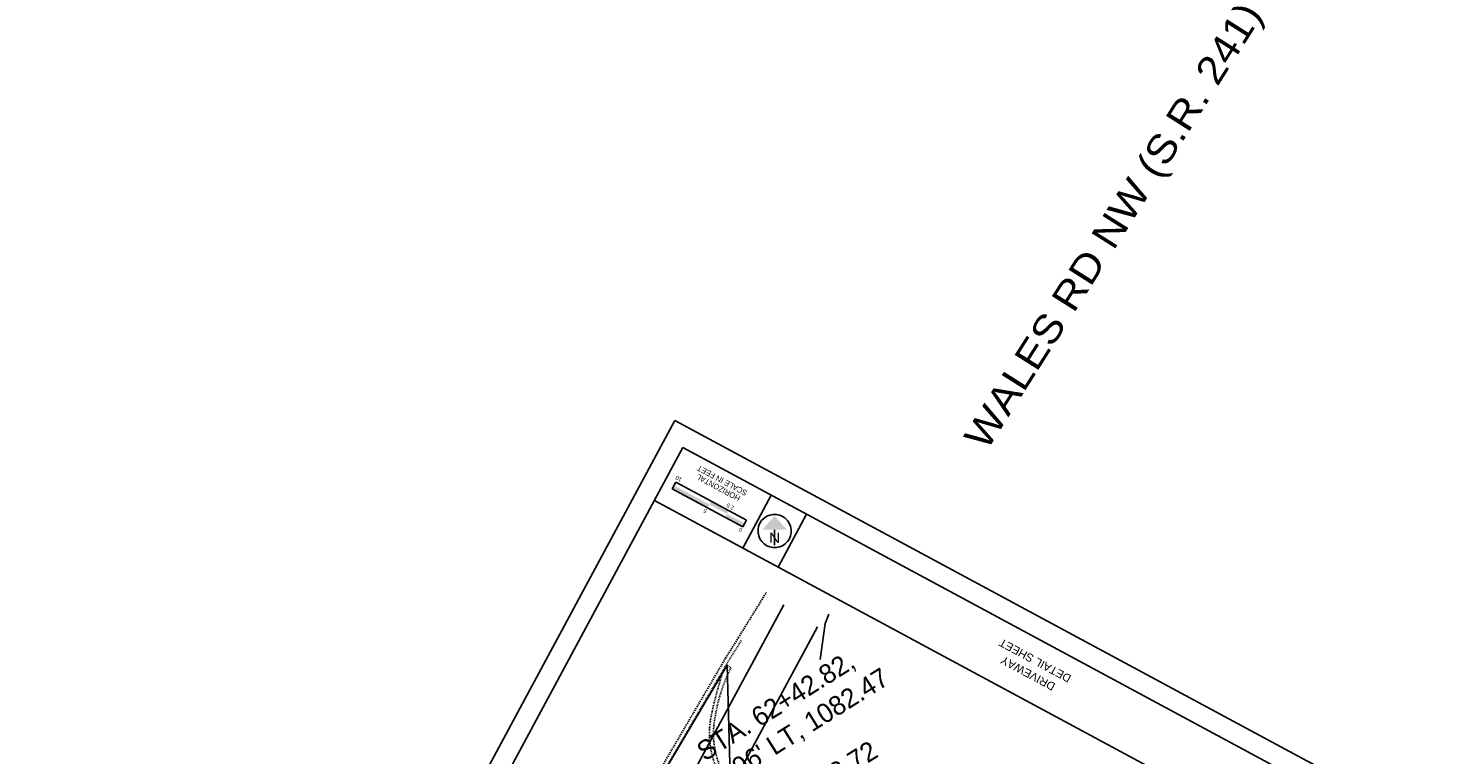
# Model space of a CAD drawing. Header units: feet. Extents: x 2249687 to 2249865, y 438746 to 439014.
# Tile 5 of 5: x 2249687 to 2249865, y 438923 to 439014. Entities that reach past the tile are written whole.
import ezdxf
from ezdxf.enums import TextEntityAlignment as Align

# ---------------------------------------------------------------- set-up
doc = ezdxf.new("R2010")
doc.units = ezdxf.units.FT
doc.header["$MEASUREMENT"] = 0
for name, pattern in [('grrtex', [0]), ('OhDOT_USTN1', [0.055, 0.014, -0.041]), ('OhDOT_USTN3', [0.22, 0.165, -0.055]), ('OhDOT_USTN5', [0.11, 0.055, -0.055])]:
    doc.linetypes.add(name, pattern=pattern)
for name, color, linetype in [('GE_P_Cells', 1, 'Continuous'), ('GE_P_CL_Text', 7, 'Continuous'), ('PV_P_Drive', 230, 'Continuous'), ('PV_P_Walk', 231, 'Continuous'), ('PV_X_Curb', 120, 'OhDOT_USTN1'), ('PV_X_EOP', 7, 'OhDOT_USTN3'), ('PV_X_Parking_Lot', 7, 'OhDOT_USTN5'), ('RD_X_GR_Rt', 95, 'grrtex'), ('SH_Border', 7, 'Continuous'), ('SH_Data', 7, 'Continuous'), ('SH_Text', 7, 'Continuous')]:
    doc.layers.add(name, color=color, linetype=linetype)
doc.styles.add('Font 70-Main Title', font='txt', dxfattribs={"height": 0.25})
doc.styles.add('OHDOTSymbols', font='arial.ttf')
doc.styles.add('Slanted-Normal', font='font31.shx', dxfattribs={"height": 0.12})
doc.styles.add('Straight-Sub Title', font='font30.shx', dxfattribs={"height": 0.17})

# ---------------------------------------------------------------- blocks, each defined once
blk = doc.blocks.new('NARROW')
at = {"layer": 'SH_Data', "color": 7, "linetype": 'Continuous'}
blk.add_line((0, 0.033), (0, -0.354), dxfattribs=at)
blk.add_arc((0, 0), 0.415, 129.7798, 129.7633, dxfattribs=at)
blk.add_solid([(0, 0.374), (-0.308, 0.033), (0.308, 0.033)], dxfattribs=at)
at = {"layer": 'SH_Data', "color": 7, "linetype": 'Continuous', "style": 'Font 70-Main Title', "width": 1.15}
blk.add_text('N', height=0.25, dxfattribs=at).set_placement((-0.001, -0.166), align=Align.MIDDLE_CENTER)

msp = doc.modelspace()

# ---------------------------------------------------------------- hatches: boundary and pattern name
at = {"layer": 'SH_Data', "linetype": 'Continuous'}
msp.add_hatch(color=7, dxfattribs=at).paths.add_polyline_path([(2249771.877, 438953.945), (2249767.475, 438956.315), (2249767.696, 438956.726), (2249767.698, 438956.73), (2249772.101, 438954.36)])

# ---------------------------------------------------------------- linework, layer by layer
at = {"layer": 'PV_P_Drive', "elevation": 2166.536}
msp.add_lwpolyline([(2249749.244, 438892.38), (2249764.37, 438899.685), (2249774.728, 438918.921), (2249774.318, 438934.303), (2249762.922, 438915.071), (2249755.108, 438902.27)], close=True, dxfattribs=at)
at = {"layer": 'PV_P_Walk'}
for p, q in [((2249758.405, 438899.152, 2167.338), (2249781.394, 438941.847, 2167.338)), ((2249774.728, 438918.921, 2166.536), (2249785.58, 438939.076, 2166.536))]:
    msp.add_line(p, q, dxfattribs=at)
at = {"layer": 'PV_X_Curb', "elevation": 2167.338}
msp.add_lwpolyline([(2249743.824, 438882.395), (2249748.331, 438890.841), (2249755.108, 438902.27), (2249762.922, 438915.071), (2249774.549, 438934.911), (2249776.138, 438937.439)], dxfattribs=at)
at = {"layer": 'PV_X_Curb'}
for centre, radius, start, end in [((2249793.492, 438924.595, 2168.176), 20.916, 153.31083, 170.54431), ((2249783.171, 438925.769, 2167.06), 10.556, 167.62855, 220.97922)]:
    msp.add_arc(centre, radius, start, end, dxfattribs=at)
at = {"layer": 'PV_X_EOP', "elevation": 2167.338}
msp.add_lwpolyline([(2249743.395, 438882.653), (2249747.895, 438891.086), (2249754.68, 438902.528), (2249762.493, 438915.328), (2249774.121, 438935.171), (2249775.714, 438937.704), (2249779.204, 438943.36)], dxfattribs=at)
at = {"layer": 'PV_X_Parking_Lot', "elevation": 2167.618}
msp.add_lwpolyline([(2249774.805, 438933.989), (2249774.318, 438934.303)], dxfattribs=at)
at = {"layer": 'PV_X_Parking_Lot'}
for centre, radius, start, end in [((2249837.103, 438913.94, 2167.06), 66.269, 163.2859, 167.62855), ((2249783.171, 438925.769, 2167.06), 11.056, 167.62855, 220.97922)]:
    msp.add_arc(centre, radius, start, end, dxfattribs=at)
at = {"layer": 'RD_X_GR_Rt', "elevation": 2167.311}
msp.add_lwpolyline([(2249785.923, 438935.011), (2249786.566, 438939.517), (2249787.02, 438940.657)], dxfattribs=at)
at = {"layer": 'SH_Border'}
for p, q in [((2249767.802, 438964.833), (2249687.206, 438815.152)), ((2249767.802, 438964.833), (2249864.654, 438912.682)), ((2249768.818, 438961.446), (2249690.593, 438816.168)), ((2249768.818, 438961.446), (2249861.268, 438911.667)), ((2249765.262, 438954.843), (2249857.712, 438905.063)), ((2249779.824, 438955.52), (2249776.268, 438948.916)), ((2249784.226, 438953.15), (2249780.671, 438946.546))]:
    msp.add_line(p, q, dxfattribs=at)
at = {"layer": 'SH_Data', "color": 7, "linetype": 'Continuous'}
for p, q in [((2249767.919, 438957.141), (2249767.475, 438956.315)), ((2249767.919, 438957.141), (2249776.724, 438952.4)), ((2249776.28, 438951.574), (2249767.475, 438956.315)), ((2249776.724, 438952.4), (2249776.28, 438951.574))]:
    msp.add_line(p, q, dxfattribs=at)
for points in [[(2249774.521, 438953.582), (2249772.32, 438954.767), (2249774.3, 438953.171), (2249772.099, 438954.356)], [(2249776.501, 438951.985), (2249774.3, 438953.171), (2249776.28, 438951.574), (2249774.079, 438952.76)]]:
    msp.add_solid(points, dxfattribs=at)

# ---------------------------------------------------------------- block references
at = {"layer": 'GE_P_Cells', "xscale": 5, "yscale": 5, "zscale": 5, "rotation": 359.7358582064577}
msp.add_blockref('NARROW', (2249780.247, 438951.033), dxfattribs=at)

# ---------------------------------------------------------------- texts
at = {"layer": 'GE_P_CL_Text', "char_height": 2.4, "width": 57.4825, "attachment_point": 1, "rotation": 32.04962, "style": 'Slanted-Normal'}
for s, insert in [("STA. 62+42.82,\\P9.96' LT, 1082.47", (2249770.256, 438924.295, 3250.162)), ('STA. 64+33.72\\P1082.73', (2249773.84, 438913.593, 2166.542))]:
    msp.add_mtext(s, dxfattribs=dict(at, insert=insert))
at = {"layer": 'SH_Data', "style": 'Font 70-Main Title', "width": 1.15}
msp.add_text('WALES RD NW (S.R. 241)', height=3.5, rotation=57.66513, dxfattribs=at).set_placement((2249806.665, 438960.904))
at = {"layer": 'SH_Data', "linetype": 'Continuous', "style": 'Straight-Sub Title'}
for s, p in [('SCALE IN FEET', (2249773.701, 438957.331)), ('HORIZONTAL', (2249773.227, 438956.451))]:
    msp.add_text(s, height=0.7, rotation=151.69977, dxfattribs=at).set_placement(p, align=Align.MIDDLE_CENTER)
at = {"layer": 'SH_Data', "style": 'Straight-Sub Title'}
for s, p in [('10', (2249768.4, 438957.776)), ('5', (2249771.708, 438953.774)), ('2.5', (2249774.834, 438954.307)), ('0', (2249776.11, 438951.404))]:
    msp.add_text(s, height=0.5, rotation=151.69977, dxfattribs=at).set_placement(p, align=Align.CENTER)
at = {"layer": 'SH_Text', "linetype": 'Continuous', "style": 'OHDOTSymbols'}
for s, p in [('DETAIL SHEET', (2249812.722, 438934.883)), ('DRIVEWAY', (2249811.83, 438933.28, -565.927))]:
    msp.add_text(s, height=1, rotation=151.69977, dxfattribs=at).set_placement(p, align=Align.MIDDLE_CENTER)

doc.saveas('drawing.dxf')
